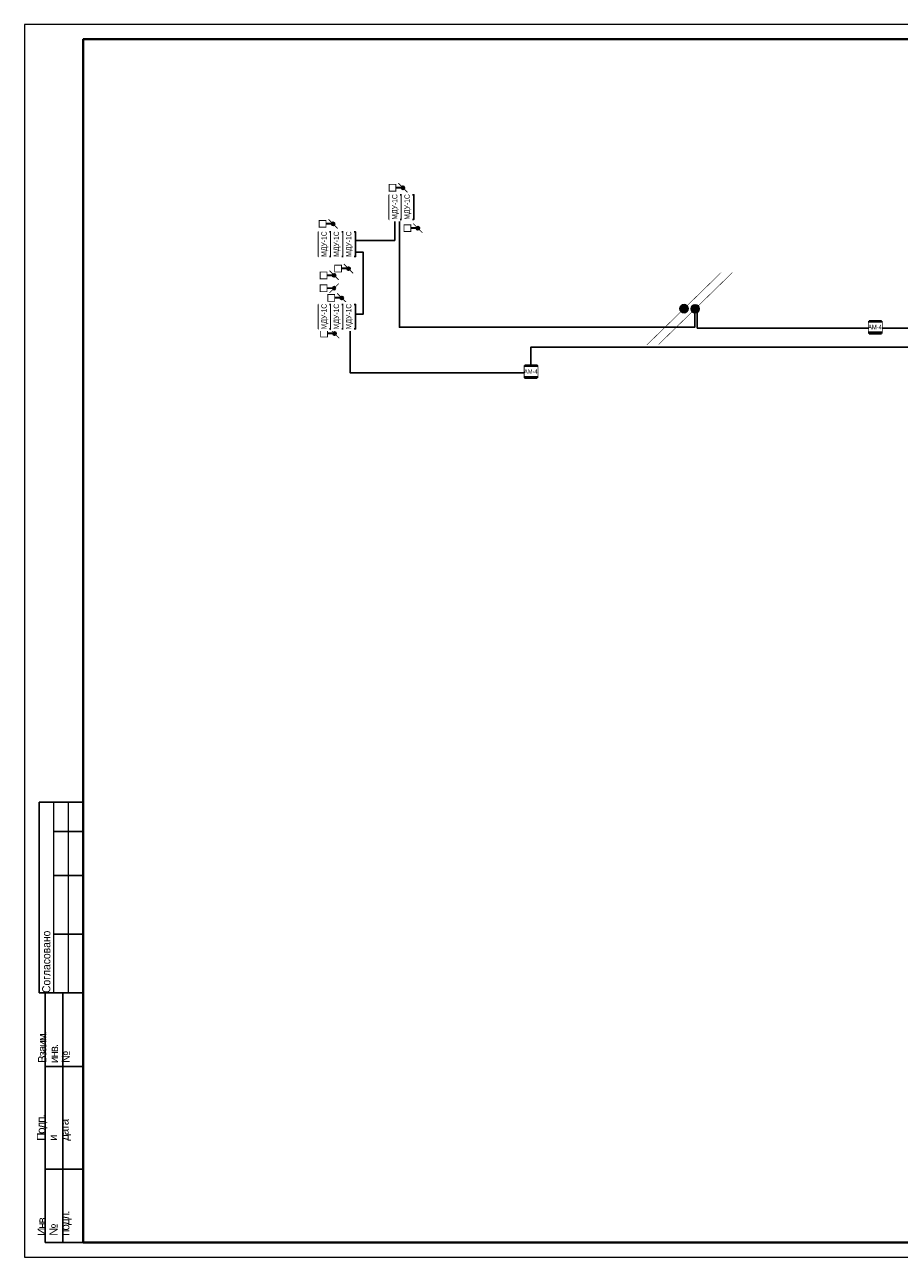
# Model space of a CAD drawing. Header units: millimetres. Extents: x -195178 to 1761886, y 140622 to 301105.
# Tile 103 of 131: x 1019209 to 1049004, y 224498 to 266305. Entities that reach past the tile are written whole.
import ezdxf

# ---------------------------------------------------------------- set-up
doc = ezdxf.new("R2010")
doc.units = ezdxf.units.MM
doc.set_wipeout_variables(frame=1)
for name, color, linetype, lineweight in [('_АПС_Оборудование', 1, 'Continuous', 30), ('format-line3', 7, 'Continuous', 13), ('Воздуховоды', 7, 'Continuous', 18), ('Рамка', 7, 'Continuous', 18), ('СС-011-ПОЖ-СИГНАЛИЗАЦИЯ', 1, 'Continuous', 30), ('УГО АПС и АПЗ$0$_АПС_Оборудование', 1, 'Continuous', 30)]:
    doc.layers.add(name, color=color, linetype=linetype, lineweight=lineweight)
for name, color, linetype in [('EI_HATCH_GALV', 7, 'Continuous'), ('АПС', 5, 'Continuous'), ('АПС_Оборудование', 1, 'Continuous'), ('формат', 250, 'Continuous')]:
    doc.layers.add(name, color=color, linetype=linetype)
doc.styles.add('Arial', font='arial.ttf', dxfattribs={"width": 0.9, "height": 699.9999999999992})
doc.styles.add('Arial Narrow', font='ARIALN.TTF', dxfattribs={"width": 0.9, "height": 599.9999999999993})

# ---------------------------------------------------------------- blocks, each defined once
blk = doc.blocks.new('*U29')
for p, q in [((-574, 155), (-589, 155)), ((-589, 89.99999999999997), (-589, 155)), ((-574, 145), (-584, 145)), ((-574, 130), (-584, 130)), ((-574, 110), (-584, 110)), ((-587, 89.99999999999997), (-589, 89.99999999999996)), ((-587, 4.99999999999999), (-587, 89.99999999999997)), ((-574, 89.99999999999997), (-587, 89.99999999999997)), ((-581, 4.99999999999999), (-581, 89.99999999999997)), ((-574, 64.99999999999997), (-587, 64.99999999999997)), ((-574, 29.99999999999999), (-587, 29.99999999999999)), ((-574, 4.99999999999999), (-587, 4.99999999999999))]:
    blk.add_line(p, q)
at = {"color": 0, "lineweight": 0}
blk.add_lwpolyline([(-594, 4.393872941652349e-15), (6.661338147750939e-14, 6.661338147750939e-14), (3.331937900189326e-14, 420.0000000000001), (-594.0000000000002, 420.0000000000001)], close=True, dxfattribs=at)
at = {"lineweight": 40}
blk.add_lwpolyline([(-574, 5.000000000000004), (-4.999999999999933, 5.000000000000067), (-4.999999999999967, 415.0000000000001), (-574.0000000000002, 415.0000000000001)], close=True, dxfattribs=at)
at = {"layer": 'format-line3', "linetype": 'ByBlock'}
for p, q in [((-584, 89.99999999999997), (-584, 155)), ((-579, 89.99999999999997), (-579, 155))]:
    blk.add_line(p, q, dxfattribs=at)
at = {"char_height": 2.8, "width": 0.2, "attachment_point": 4, "rotation": 90, "line_spacing_factor": 0.8571428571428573, "style": 'Arial'}
for s, insert in [('{\\W0.45993; }Согласовано', (-586.5827570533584, 89.99999999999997)), ('{\\W0.62543;\\T0.75; \\W1;Взаим. инв. №}', (-584, 66.13970657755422)), ('{\\W0.5838;\\T0.8; \\W1;Подп. и дата}', (-584, 39.62598852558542)), ('{\\W0.5838;\\T0.8; \\W1;Инв. № подл.}', (-583.7725095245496, 7.248463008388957))]:
    blk.add_mtext(s, dxfattribs=dict(at, insert=insert))
at = {"style": 'Arial', "width": 0.9, "flags": 8}
blk.add_attdef('FORMAT', (-36.87188609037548, 1.257088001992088), '', height=2.8, dxfattribs=at)
blk = doc.blocks.new('озк_выт')
at = {"layer": 'УГО АПС и АПЗ$0$_АПС_Оборудование', "ltscale": 200}
h = blk.add_hatch(color=5, dxfattribs=at)
h.dxf.hatch_style = 1
h.paths.add_polyline_path([(468755.7996942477, -41333.44253183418, 1), (468644.9534155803, -41333.44253183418, 1)])
at = {"color": 5, "const_width": 29.5384607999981}
blk.add_lwpolyline([(468543.7022973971, -41176.81420088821), (468661.2244803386, -41294.21448768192)], dxfattribs=at)
at = {"layer": 'УГО АПС и АПЗ$0$_АПС_Оборудование', "color": 5, "lineweight": 35, "ltscale": 200}
blk.add_line((468631.0976478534, -41333.49133921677), (468458.1178991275, -41333.61320413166), dxfattribs=at)
at = {"layer": 'УГО АПС и АПЗ$0$_АПС_Оборудование', "color": 5, "const_width": 29.5384607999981}
blk.add_lwpolyline([(468227.4300205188, -41449.16036594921), (468458.199187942, -41448.9977880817), (468458.0366103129, -41218.22862030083), (468227.2674424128, -41218.39119828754)], close=True, dxfattribs=at)
blk.add_lwpolyline([(468739.6160637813, -41372.58311582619), (468857.1673104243, -41489.9543303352)], dxfattribs=at)
at = {"layer": 'УГО АПС и АПЗ$0$_АПС_Оборудование', "color": 5}
blk.add_circle((468700.3765546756, -41333.44253183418), 55.42313937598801, dxfattribs=at)
blk = doc.blocks.new('пд_выт')
at = {"layer": 'Воздуховоды', "true_color": 0xcd6928}
h = blk.add_hatch(color=32, dxfattribs=at)
h.dxf.hatch_style = 1
h.paths.add_polyline_path([(468769.9737751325, -40557.79509668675, 1), (468659.1274964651, -40557.79509668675, 1)])
at = {"layer": 'Воздуховоды', "color": 32, "lineweight": 30, "true_color": 0xcd6928}
blk.add_line((468645.2717287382, -40557.84390406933), (468472.2919800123, -40557.96576898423), dxfattribs=at)
at = {"layer": 'Воздуховоды', "color": 32, "true_color": 0xcd6928, "const_width": 29.5384607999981}
blk.add_lwpolyline([(468241.6041014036, -40673.51293080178), (468472.3732688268, -40673.35035293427), (468472.2106911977, -40442.58118515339), (468241.4415232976, -40442.74376314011)], close=True, dxfattribs=at)
for points in [[(468557.8763782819, -40401.16676574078), (468675.3985612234, -40518.56705253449)], [(468753.790144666, -40596.93568067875), (468871.3413913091, -40714.30689518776)]]:
    blk.add_lwpolyline(points, dxfattribs=at)
at = {"layer": 'Воздуховоды', "color": 32, "true_color": 0xcd6928}
blk.add_circle((468714.5506355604, -40557.79509668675), 55.42313937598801, dxfattribs=at)
blk = doc.blocks.new('_МДУ')
at = {"color": 1}
blk.add_wipeout([(-350, 174.99999999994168), (350, 174.99999999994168), (350, -175.00000000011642), (-350, -175.00000000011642)], dxfattribs=at)
at = {"layer": 'АПС', "color": 1, "lineweight": 30, "ltscale": 200}
blk.add_lwpolyline([(350, 174.9999999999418), (-350, 174.9999999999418), (-350, -175.0000000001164), (350, -175.0000000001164)], close=True, dxfattribs=at)
at = {"layer": 'АПС', "color": 0, "lineweight": 30, "ltscale": 200, "insert": (3.270161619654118, -0.1493033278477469), "char_height": 150, "width": 668.29352598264, "attachment_point": 5, "style": 'Arial Narrow', "bg_fill": 2}
blk.add_mtext('МДУ-1C', dxfattribs=at)
blk = doc.blocks.new('ам-4')
blk.add_wipeout([(-196.9478035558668, 212.71804201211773), (222.95619644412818, 212.71804201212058), (222.95619644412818, -207.18595798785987), (-196.9478035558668, -207.18595798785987)]).dxf.layer = 'АПС_Оборудование'
at = {"layer": 'EI_HATCH_GALV', "lineweight": 30, "true_color": 0xffffff}
h = blk.add_hatch(color=7, dxfattribs=at)
h.dxf.hatch_style = 1
h.paths.add_polyline_path([(222.9561964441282, -207.1859579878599), (-196.9478035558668, -207.1859579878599), (-196.9478035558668, 212.7180420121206), (222.9561964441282, 212.7180420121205)])
at = {"layer": '_АПС_Оборудование', "lineweight": 40, "ltscale": 100}
blk.add_lwpolyline([(222.9561964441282, -207.1859579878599), (-196.9478035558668, -207.1859579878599), (-196.9478035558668, 212.7180420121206), (222.9561964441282, 212.7180420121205)], close=True, dxfattribs=at)
at = {"layer": '_АПС_Оборудование', "ltscale": 100, "insert": (14.80429065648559, 13.1506427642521), "char_height": 150.9827, "attachment_point": 5, "style": 'Arial Narrow', "bg_fill": 2}
blk.add_mtext_dynamic_manual_height_columns('\\pxi-0.17961;АМ-4', width=299.9979012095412, gutter_width=144375.0000000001, heights=[0], dxfattribs=at)
blk = doc.blocks.new('*U83')
h = blk.add_hatch(color=256)
edge = h.paths.add_edge_path()
edge.add_arc((0, 0), 38.6797816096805, 0, 360)
for points in [[(347.6019590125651, 347.6019590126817, 0, 50, 0), (206.2330831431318, 206.2330831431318, 5, 5, 0), (0, 0, 5, 5, 0)], [(0, 0, 0, 50, 0), (-141.3688758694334, -141.3688758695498, 5, 5, 0), (-347.6019590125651, -347.6019590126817, 5, 5, 0)]]:
    blk.add_lwpolyline(points, format="xyseb")
blk.add_circle((0, 0), 38.6797816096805)
blk = doc.blocks.new('*U80')
h = blk.add_hatch(color=256)
edge = h.paths.add_edge_path()
edge.add_arc((0, 0), 38.6797816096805, 0, 360)
for points in [[(0, 0, 0, 50, 0), (141.3688758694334, 141.3688758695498, 5, 5, 0), (347.6019590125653, 347.6019590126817, 5, 5, 0)], [(-347.6019590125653, -347.6019590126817, 0, 50, 0), (-206.2330831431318, -206.2330831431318, 5, 5, 0), (0, 0, 5, 5, 0)]]:
    blk.add_lwpolyline(points, format="xyseb")
blk.add_circle((0, 0), 38.6797816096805)

msp = doc.modelspace()

# ---------------------------------------------------------------- linework, layer by layer
at = {"layer": 'Рамка'}
msp.add_lwpolyline([(1021209.022124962, 224804.784122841), (1078109.022124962, 224804.784122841), (1078109.022124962, 265804.784122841), (1021209.022124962, 265804.784122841)], close=True, dxfattribs=at)
at = {"layer": 'СС-011-ПОЖ-СИГНАЛИЗАЦИЯ', "lineweight": 30, "ltscale": 100}
msp.add_lwpolyline([(1042115.934676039, 256689.7182036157), (1042115.934676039, 255959.8585648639), (1062077.824824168, 255959.8585648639), (1062077.824824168, 256709.5609363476), (1062282.256970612, 256709.5609363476), (1062282.256970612, 255312.0355319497), (1036455.357320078, 255312.0355319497), (1036455.357320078, 254437.1442062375), (1030293.727063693, 254437.1442062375), (1030293.727063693, 256177.3083002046), (1029432.047798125, 256177.3083002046), (1029432.047798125, 256431.7024399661), (1030736.877441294, 256431.7024399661), (1030736.877441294, 258548.9034357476), (1029415.638026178, 258548.9034357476), (1029415.638026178, 258951.0083732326), (1031813.678205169, 258951.0083732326), (1031813.678205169, 259863.7162796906), (1031977.807805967, 259863.7162796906), (1031977.807805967, 255989.2558305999), (1042035.053249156, 255989.2558305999), (1042035.053249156, 256663.2265690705)], dxfattribs=at)

# ---------------------------------------------------------------- block references
at = {"xscale": 3.600000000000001, "yscale": 3.600000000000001, "zscale": 3.600000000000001, "rotation": 359.2880171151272}
for name, p in [('*U83', (1041669.382127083, 256623.845949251)), ('*U80', (1042045.877680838, 256616.0078618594))]:
    msp.add_blockref(name, p, dxfattribs=at)
at = {"layer": 'СС-011-ПОЖ-СИГНАЛИЗАЦИЯ', "lineweight": 30}
for p in [(563395.7527858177, 302076.1569267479), (561017.697641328, 300846.1632304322), (563904.1642298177, 300698.5649715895), (561542.5097483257, 299320.9765332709), (561050.4989673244, 299091.3761156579), (561312.9050208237, 298321.2057352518), (561066.899630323, 297106.9921001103)]:
    msp.add_blockref('озк_выт', p, dxfattribs=at)
at = {"layer": 'СС-011-ПОЖ-СИГНАЛИЗАЦИЯ', "lineweight": 30, "xscale": -1, "rotation": 180}
msp.add_blockref('пд_выт', (561036.4715280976, 216760.5544141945), dxfattribs=at)
at = {"layer": 'формат', "xscale": 100, "yscale": 100, "zscale": 100}
msp.add_blockref('*U29', (1078609.022124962, 224304.784122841), dxfattribs=at)

# ---------------------------------------------------------------- next in the draw order: block references
at = {"layer": '_АПС_Оборудование', "color": 0, "lineweight": 30, "xscale": 1.2, "yscale": 1.2, "zscale": 1.2, "rotation": 90}
for p in [(1031841.226172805, 260085.7524020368), (1029433.273665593, 258819.7067506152), (1029433.273665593, 256350.79361801)]:
    msp.add_blockref('_МДУ', p, dxfattribs=at)
at = {"layer": '_АПС_Оборудование'}
for p in [(1048169.929519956, 255984.4466721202), (1036448.788765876, 254469.824562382)]:
    msp.add_blockref('ам-4', p, dxfattribs=at)

# ---------------------------------------------------------------- next in the draw order: block references
at = {"layer": '_АПС_Оборудование', "color": 0, "lineweight": 30, "xscale": 1.2, "yscale": 1.2, "zscale": 1.2, "rotation": 90}
for p in [(1032261.226172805, 260085.7524020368), (1029853.273665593, 258819.7067506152), (1029853.273665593, 256350.79361801)]:
    msp.add_blockref('_МДУ', p, dxfattribs=at)

# ---------------------------------------------------------------- next in the draw order: block references
for p in [(1030273.273665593, 258819.7067506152), (1030273.273665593, 256350.79361801)]:
    msp.add_blockref('_МДУ', p, dxfattribs=at)

doc.saveas('drawing.dxf')
